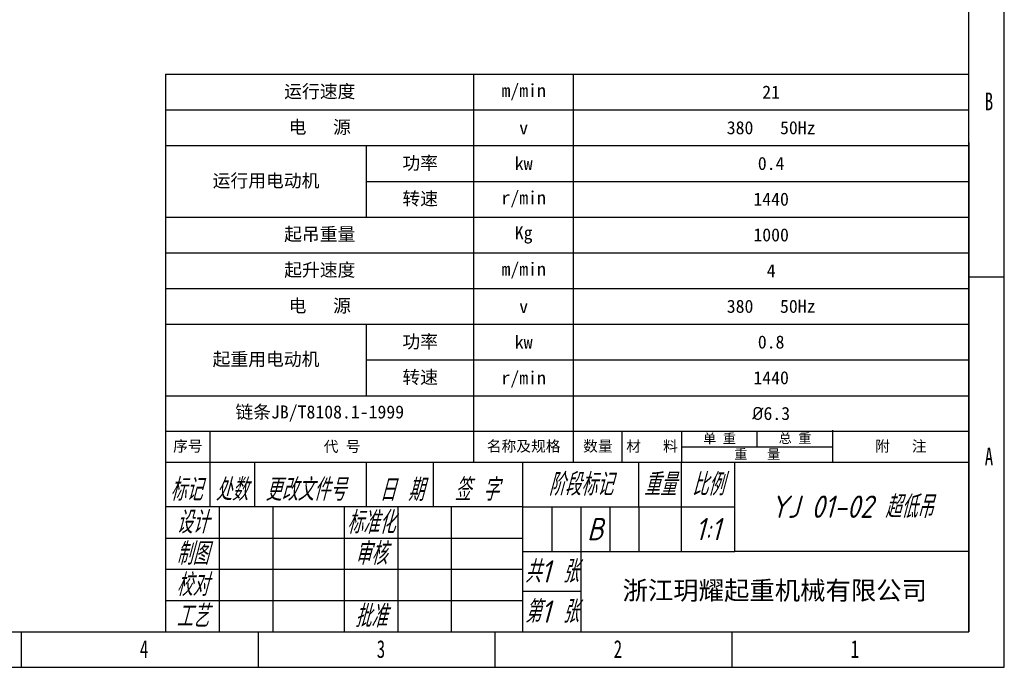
# Model space of a CAD drawing. Header units: millimetres. Extents: x 1088 to 3786, y 72 to 1979.
# Tile 39 of 62: x 2526 to 3786, y 72 to 900. Entities that reach past the tile are written whole.
import ezdxf

# ---------------------------------------------------------------- set-up
doc = ezdxf.new("R2010")
doc.units = ezdxf.units.MM
doc.styles.add('标准样式', font='gbeitc.shx', dxfattribs={"height": 50, "bigfont": 'gbcbig.shx'})
doc.styles.add('样式 1', font='SimSun.ttf', dxfattribs={"width": 0.7, "height": 2.5})

# ---------------------------------------------------------------- blocks, each defined once
blk = doc.blocks.new('1')
at = {"lineweight": -3}
for p, q in [((5412.6, 335.6), (5412.6, 1938.7)), ((5374.5, 373.8), (5374.5, 1900.6)), ((4510.7, 973.1), (4510.7, 373.8)), ((4510.7, 973.1), (5374.5, 973.1)), ((4842.3, 556.2), (4842.3, 973.1)), ((4949.3, 556.2), (4949.3, 973.1)), ((4510.7, 934.8), (5374.5, 934.8)), ((4510.7, 896.4), (5374.5, 896.4)), ((4726.7, 819.6), (4726.7, 895.9)), ((5374.5, 899.8), (5374.5, 373.8)), ((5374.5, 899.8), (5374.5, 373.8)), ((4726.7, 858), (5374.5, 858)), ((4510.7, 819.6), (5374.5, 819.6)), ((4510.7, 781.2), (5374.5, 781.2)), ((5374.5, 755.5), (5412.6, 755.5)), ((4510.7, 742.8), (5374.5, 742.8)), ((4510.7, 704.4), (5374.5, 704.4)), ((4726.7, 627.6), (4726.7, 704)), ((4726.7, 666), (5374.5, 666)), ((4510.7, 627.6), (5374.5, 627.6)), ((4510.7, 589.3), (5374.5, 589.3)), ((4510.7, 589.3), (5374.5, 589.3)), ((4558.7, 508.2), (4558.7, 589.3)), ((5001.8, 556.2), (5001.8, 589.3)), ((5065.8, 556.2), (5065.8, 589.3)), ((5147, 572.7), (5147, 589.3)), ((5228.3, 556.2), (5228.3, 590.6)), ((5065.8, 572.7), (5228.3, 572.7)), ((4510.7, 556.2), (5374.5, 556.2)), ((4606.7, 508.2), (4606.7, 556.2)), ((4726.7, 508.2), (4726.7, 556.2)), ((4798.7, 508.2), (4798.7, 556.2)), ((4894.7, 556.2), (4894.7, 373.8)), ((5019.5, 508.2), (5019.5, 556.2)), ((5065.1, 556.2), (5065.1, 460.2)), ((5122.7, 460.2), (5122.7, 556.2)), ((4894.7, 508.2), (4510.7, 508.2)), ((4568.3, 508.2), (4568.3, 373.8)), ((4625.9, 508.2), (4625.9, 373.8)), ((4702.7, 508.2), (4702.7, 373.8)), ((4760.3, 508.2), (4760.3, 373.8)), ((4817.9, 508.2), (4817.9, 373.8)), ((4894.7, 508.2), (5122.7, 508.2)), ((4925.9, 508.2), (4925.9, 460.2)), ((4957.1, 508.2), (4957.1, 460.2)), ((4988.3, 508.2), (4988.3, 460.2)), ((5019.5, 508.2), (5019.5, 460.2)), ((4510.7, 474.6), (4894.7, 474.6)), ((4894.7, 460.2), (5122.7, 460.2)), ((4957.1, 460.2), (4957.1, 373.8)), ((5374.5, 460.2), (5122.7, 460.2)), ((4510.7, 441), (4894.7, 441)), ((4957.1, 417), (4894.7, 417)), ((4510.7, 407.4), (4894.7, 407.4)), ((3183.5, 373.8), (5374.5, 373.8)), ((4355.3, 373.8), (4355.3, 335.6)), ((4610.1, 373.8), (4610.1, 335.6)), ((4864.9, 373.8), (4864.9, 335.6)), ((5119.7, 373.8), (5119.7, 335.6)), ((3145.3, 335.6), (5412.6, 335.6))]:
    blk.add_line(p, q, dxfattribs=at)
at = {"lineweight": -3, "style": '标准样式'}
for s, p in [('标记', (4515.4, 514.6)), ('处数', (4564.4, 514.6)), ('更改文件号', (4617.9, 514.6)), ('日 期', (4740.7, 514.3)), ('签 字', (4821.3, 514.6))]:
    blk.add_text(s, height=24, dxfattribs=at).set_placement(p)
at = {"lineweight": -3, "attachment_point": 5}
for s, insert, char_height, width in [('{\\fSimSun|b0|i0|c134|p2;运行速度}', (4676.5, 954), 14.027, 331.581), ('{\\fSimSun|b0|i0|c134|p2;m/min}', (4895.8, 954), 14.027, 107.006), ('{\\fSimSun|b0|i0|c134|p2;21}', (5161.9, 954), 14.027, 425.174), ('{\\fSimSun|b0|i0|c134|p2;电   源}', (4676.5, 915.6), 14.027, 331.581), ('{\\fSimSun|b0|i0|c134|p2;380   50Hz}', (5161.9, 915.6), 14.027, 425.174), ('{\\fSimSun|b0|i0|c134|p2;v}', (4895.8, 915.6), 14.027, 107.006), ('{\\fSimSun|b0|i0|c134|p2;功率}', (4784.5, 877), 14.027, 115.641), ('{\\fSimSun|b0|i0|c134|p2;kw}', (4895.8, 877.2), 14.027, 107.006), ('{\\fSimSun|b0|i0|c134|p2;0.4}', (5161.9, 877.2), 14.027, 425.174), ('{\\fSimSun|b0|i0|c134|p2;运行用电动机}', (4618.7, 858), 14.027, 215.94), ('{\\fSimSun|b0|i0|c134|p2;转速}', (4784.5, 838.7), 14.027, 115.641), ('{\\fSimSun|b0|i0|c134|p2;r/min}', (4895.8, 838.8), 14.027, 107.006), ('{\\fSimSun|b0|i0|c134|p2;1440}', (5161.9, 838.8), 14.027, 425.174), ('{\\fSimSun|b0|i0|c134|p2;起吊重量}', (4676.5, 800.4), 14.027, 331.581), ('{\\fSimSun|b0|i0|c134|p2;Kg}', (4895.8, 800.4), 14.027, 107.006), ('{\\fSimSun|b0|i0|c134|p2;1000}', (5161.9, 800.4), 14.027, 425.174), ('{\\fSimSun|b0|i0|c134|p2;起升速度}', (4676.5, 762), 14.027, 331.581), ('{\\fSimSun|b0|i0|c134|p2;m/min}', (4895.8, 762), 14.027, 107.006), ('{\\fSimSun|b0|i0|c134|p2;4}', (5161.9, 762), 14.027, 425.174), ('{\\fSimSun|b0|i0|c134|p2;电   源}', (4676.5, 723.6), 14.027, 331.581), ('{\\fSimSun|b0|i0|c134|p2;380   50Hz}', (5161.9, 723.6), 14.027, 425.174), ('{\\fSimSun|b0|i0|c134|p2;v}', (4895.8, 723.6), 14.027, 107.006), ('{\\fSimSun|b0|i0|c134|p2;功率}', (4784.5, 685), 14.027, 115.641), ('{\\fSimSun|b0|i0|c134|p2;kw}', (4895.8, 685.2), 14.027, 107.006), ('{\\fSimSun|b0|i0|c134|p2;0.8}', (5161.9, 685.2), 14.027, 425.174), ('{\\fSimSun|b0|i0|c134|p2;起重用电动机}', (4618.7, 666), 14.027, 215.94), ('{\\fSimSun|b0|i0|c134|p2;转速}', (4784.5, 646.7), 14.027, 115.641), ('{\\fSimSun|b0|i0|c134|p2;r/min}', (4895.8, 645.1), 14.027, 107.006), ('{\\fSimSun|b0|i0|c134|p2;1440}', (5161.9, 646.8), 14.027, 425.174), ('{\\fSimSun|b0|i0|c134|p2;链条JB/T8108.1-1999}', (4676.5, 608.4), 14.027, 331.581), ('{\\fISOCPEUR|b0|i0|c134|p34;%%C\\fSimSun|b0|i0|c134|p2;6.3}', (5161.9, 608.4), 14.027, 425.174), ('{\\fSimSun|b0|i0|c134|p2;单 重}', (5106.4, 581), 10.342, 81.249), ('{\\fSimSun|b0|i0|c134|p2;总 重}', (5187.6, 581.3), 10.342, 81.249), ('{\\fSimSun|b0|i0|c134|p2;序号}', (4534.7, 572.7), 11.635, 48), ('{\\fSimSun|b0|i0|c134|p2;代 号}', (4700.5, 572.3), 11.635, 283.581), ('{\\fSimSun|b0|i0|c134|p2;名称及规格}', (4895.8, 572.7), 11.635, 107.006), ('{\\fSimSun|b0|i0|c134|p2;数量}', (4975.6, 572.7), 11.635, 52.531), ('{\\fSimSun|b0|i0|c134|p2;材   料}', (5033.8, 572.7), 11.635, 63.932), ('{\\fSimSun|b0|i0|c134|p2;附   注}', (5301.4, 572.7), 11.635, 146.214), ('{\\fSimSun|b0|i0|c134|p2;重   量}', (5147, 564.4), 10.342, 162.497)]:
    blk.add_mtext(s, dxfattribs=dict(at, insert=insert, char_height=char_height, width=width))
at = {"lineweight": -3}
for s, insert, char_height, width, attachment_point, style in [('{\\fSimSun|b0|i0|c134|p2;B}', (5391.6, 953.5), 19.085, 8.193, 1, '样式 1'), ('{\\fSimSun|b0|i0|c134|p2;A}', (5391.6, 571.8), 19.085, 8.026, 1, '样式 1'), ('\\pt0;{\\C4;阶段标记}', (4957.1, 532.2), 24, 124.8, 5, '标准样式'), ('{\\C4;重量}', (5042.3, 532.2), 24, 45.6, 5, '标准样式'), ('{\\C4;比例}', (5093.9, 532.2), 24, 57.6, 5, '标准样式'), ('{\\C4;YJ 01-02 超低吊}', (5248.7, 508.2), 24, 252, 5, '标准样式'), ('{\\C4;设计}', (4539.5, 491.4), 24, 57.6, 5, '标准样式'), ('{\\C4;标准化}', (4731.5, 491.4), 24, 57.6, 5, '标准样式'), ('{\\C4;B}', (4972.7, 484.2), 24, 31.2, 5, '标准样式'), ('{\\C4;1:1}', (5093.9, 484.2), 24, 57.6, 5, '标准样式'), ('{\\C4;审核}', (4731.5, 457.8), 24, 57.6, 5, '标准样式'), ('{\\C4;共1 张}', (4925.9, 438.6), 24, 62.4, 5, '标准样式'), ('{\\C4;校对}', (4539.5, 424.2), 24, 57.6, 5, '标准样式'), ('{\\C4;第1 张}', (4925.9, 395.4), 24, 62.4, 5, '标准样式'), ('{\\fFangSong|b0|i0|c134|p49;\\C4;浙江玥耀起重机械有限公司}', (5165.8, 417), 20, 417.361, 5, '标准样式'), ('{\\C4;工艺}', (4539.5, 390.6), 24, 57.6, 5, '标准样式'), ('{\\fSimSun|b0|i0|c134|p2;4}', (4483, 364.8), 19.085, 9.325, 1, '样式 1'), ('{\\fSimSun|b0|i0|c134|p2;3}', (4737.8, 364.8), 19.085, 7.645, 1, '样式 1'), ('{\\fSimSun|b0|i0|c134|p2;2}', (4992.6, 364.8), 19.085, 9.325, 1, '样式 1'), ('{\\fSimSun|b0|i0|c134|p2;1}', (5247.4, 364.8), 19.085, 6.605, 1, '样式 1')]:
    blk.add_mtext(s, dxfattribs=dict(at, insert=insert, char_height=char_height, width=width, attachment_point=attachment_point, style=style))
at = {"color": 4, "lineweight": -3, "char_height": 24, "width": 57.6, "attachment_point": 5, "style": '标准样式'}
for s, insert in [('制图', (4539.5, 457.8)), ('批准', (4731.5, 390.6))]:
    blk.add_mtext(s, dxfattribs=dict(at, insert=insert))

msp = doc.modelspace()

# ---------------------------------------------------------------- block references
at = {"xscale": 1.18976, "yscale": 1.18976, "zscale": 1.18976}
msp.add_blockref('1', (-2654.009, -327.181), dxfattribs=at)

doc.saveas('drawing.dxf')
